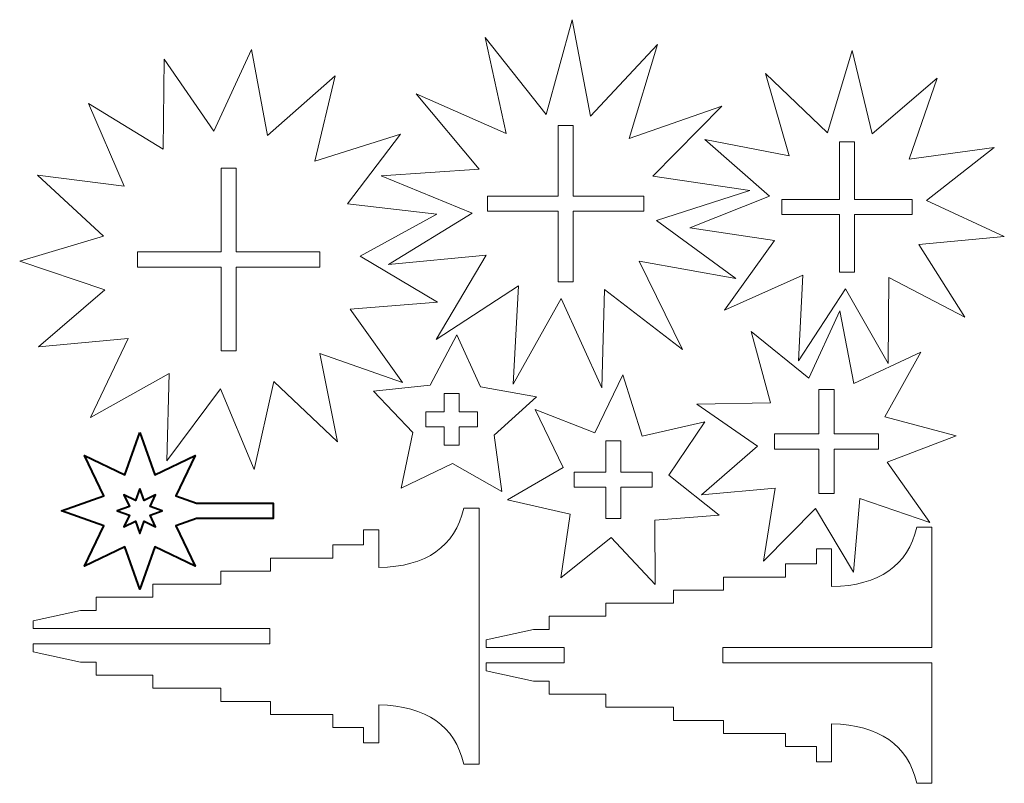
# Model space of a CAD drawing. Header units: inches. Extents: x -3.78 to 3.63, y -0.06 to 5.68.
import ezdxf

# ---------------------------------------------------------------- set-up
doc = ezdxf.new("R2010")
doc.units = ezdxf.units.IN
doc.header["$MEASUREMENT"] = 0
doc.layers.add('Layer 1', color=7, linetype='Continuous')

msp = doc.modelspace()

# ---------------------------------------------------------------- linework, layer by layer
at = {"layer": 'Layer 1', "lineweight": 9}
for points, knots in [([(0.3796, 5.6837), (0.3796, 5.6837), (0.1837, 4.9706), (0.1837, 4.9706), (0.1837, 4.9706), (0.1837, 4.9706), (-0.2765, 5.5496), (-0.2765, 5.5496), (-0.2765, 5.5496), (-0.2765, 5.5496), (-0.1186, 4.8271), (-0.1186, 4.8271), (-0.1186, 4.8271), (-0.1186, 4.8271), (-0.7951, 5.1259), (-0.7951, 5.1259), (-0.7951, 5.1259), (-0.7951, 5.1259), (-0.3195, 4.5595), (-0.3195, 4.5595), (-0.3195, 4.5595), (-0.3195, 4.5595), (-1.0574, 4.5097), (-1.0574, 4.5097), (-1.0574, 4.5097), (-1.0574, 4.5097), (-0.3731, 4.2292), (-0.3731, 4.2292), (-0.3731, 4.2292), (-0.3731, 4.2292), (-1.0033, 3.8423), (-1.0033, 3.8423), (-1.0033, 3.8423), (-1.0033, 3.8423), (-0.2671, 3.9119), (-0.2671, 3.9119), (-0.2671, 3.9119), (-0.2671, 3.9119), (-0.6453, 3.2764), (-0.6453, 3.2764), (-0.6453, 3.2764), (-0.6453, 3.2764), (-0.0257, 3.6802), (-0.0257, 3.6802), (-0.0257, 3.6802), (-0.0257, 3.6802), (-0.0652, 2.9417), (-0.0652, 2.9417), (-0.0652, 2.9417), (-0.0652, 2.9417), (0.2957, 3.5872), (0.2957, 3.5872), (0.2957, 3.5872), (0.2957, 3.5872), (0.6039, 2.9149), (0.6039, 2.9149), (0.6039, 2.9149), (0.6039, 2.9149), (0.6235, 3.6542), (0.6235, 3.6542), (0.6235, 3.6542), (0.6235, 3.6542), (1.2089, 3.2022), (1.2089, 3.2022), (1.2089, 3.2022), (1.2089, 3.2022), (0.8827, 3.8659), (0.8827, 3.8659), (0.8827, 3.8659), (0.8827, 3.8659), (1.611, 3.7376), (1.611, 3.7376), (1.611, 3.7376), (1.611, 3.7376), (1.0137, 4.1738), (1.0137, 4.1738), (1.0137, 4.1738), (1.0137, 4.1738), (1.7182, 4.3987), (1.7182, 4.3987), (1.7182, 4.3987), (1.7182, 4.3987), (0.9867, 4.5072), (0.9867, 4.5072), (0.9867, 4.5072), (0.9867, 4.5072), (1.506, 5.0338), (1.506, 5.0338), (1.506, 5.0338), (1.506, 5.0338), (0.8078, 4.79), (0.8078, 4.79), (0.8078, 4.79), (0.8078, 4.79), (1.0229, 5.4976), (1.0229, 5.4976), (1.0229, 5.4976), (1.0229, 5.4976), (0.518, 4.9572), (0.518, 4.9572), (0.518, 4.9572), (0.518, 4.9572), (0.3796, 5.6837), (0.3796, 5.6837)], [0, 0, 0, 0, 0.037037, 0.037037, 0.037037, 0.037037, 0.074074, 0.074074, 0.074074, 0.074074, 0.111111, 0.111111, 0.111111, 0.111111, 0.148148, 0.148148, 0.148148, 0.148148, 0.185185, 0.185185, 0.185185, 0.185185, 0.222222, 0.222222, 0.222222, 0.222222, 0.259259, 0.259259, 0.259259, 0.259259, 0.296296, 0.296296, 0.296296, 0.296296, 0.333333, 0.333333, 0.333333, 0.333333, 0.37037, 0.37037, 0.37037, 0.37037, 0.407407, 0.407407, 0.407407, 0.407407, 0.444444, 0.444444, 0.444444, 0.444444, 0.481481, 0.481481, 0.481481, 0.481481, 0.518519, 0.518519, 0.518519, 0.518519, 0.555556, 0.555556, 0.555556, 0.555556, 0.592593, 0.592593, 0.592593, 0.592593, 0.62963, 0.62963, 0.62963, 0.62963, 0.666667, 0.666667, 0.666667, 0.666667, 0.703704, 0.703704, 0.703704, 0.703704, 0.740741, 0.740741, 0.740741, 0.740741, 0.777778, 0.777778, 0.777778, 0.777778, 0.814815, 0.814815, 0.814815, 0.814815, 0.851852, 0.851852, 0.851852, 0.851852, 0.888889, 0.888889, 0.888889, 0.888889, 0.925926, 0.925926, 0.925926, 0.925926, 1, 1, 1, 1]), ([(-2.0357, 5.46), (-2.0357, 5.46), (-2.3184, 4.8443), (-2.3184, 4.8443), (-2.3184, 4.8443), (-2.3184, 4.8443), (-2.6924, 5.3864), (-2.6924, 5.3864), (-2.6924, 5.3864), (-2.6924, 5.3864), (-2.7002, 4.709), (-2.7002, 4.709), (-2.7002, 4.709), (-2.7002, 4.709), (-3.2623, 5.0521), (-3.2623, 5.0521), (-3.2623, 5.0521), (-3.2623, 5.0521), (-2.9939, 4.43), (-2.9939, 4.43), (-2.9939, 4.43), (-2.9939, 4.43), (-3.647, 4.5148), (-3.647, 4.5148), (-3.647, 4.5148), (-3.647, 4.5148), (-3.1488, 4.0557), (-3.1488, 4.0557), (-3.1488, 4.0557), (-3.1488, 4.0557), (-3.7799, 3.8676), (-3.7799, 3.8676), (-3.7799, 3.8676), (-3.7799, 3.8676), (-3.1381, 3.6508), (-3.1381, 3.6508), (-3.1381, 3.6508), (-3.1381, 3.6508), (-3.6381, 3.2222), (-3.6381, 3.2222), (-3.6381, 3.2222), (-3.6381, 3.2222), (-2.9636, 3.2852), (-2.9636, 3.2852), (-2.9636, 3.2852), (-2.9636, 3.2852), (-3.246, 2.6903), (-3.246, 2.6903), (-3.246, 2.6903), (-3.246, 2.6903), (-2.6554, 3.0223), (-2.6554, 3.0223), (-2.6554, 3.0223), (-2.6554, 3.0223), (-2.6715, 2.3639), (-2.6715, 2.3639), (-2.6715, 2.3639), (-2.6715, 2.3639), (-2.267, 2.9073), (-2.267, 2.9073), (-2.267, 2.9073), (-2.267, 2.9073), (-2.0139, 2.2993), (-2.0139, 2.2993), (-2.0139, 2.2993), (-2.0139, 2.2993), (-1.8654, 2.9603), (-1.8654, 2.9603), (-1.8654, 2.9603), (-1.8654, 2.9603), (-1.3869, 2.5079), (-1.3869, 2.5079), (-1.3869, 2.5079), (-1.3869, 2.5079), (-1.5201, 3.1721), (-1.5201, 3.1721), (-1.5201, 3.1721), (-1.5201, 3.1721), (-0.8989, 2.9534), (-0.8989, 2.9534), (-0.8989, 2.9534), (-0.8989, 2.9534), (-1.2907, 3.506), (-1.2907, 3.506), (-1.2907, 3.506), (-1.2907, 3.506), (-0.6343, 3.5589), (-0.6343, 3.5589), (-0.6343, 3.5589), (-0.6343, 3.5589), (-1.2171, 3.9044), (-1.2171, 3.9044), (-1.2171, 3.9044), (-1.2171, 3.9044), (-0.6388, 4.2196), (-0.6388, 4.2196), (-0.6388, 4.2196), (-0.6388, 4.2196), (-1.3118, 4.2982), (-1.3118, 4.2982), (-1.3118, 4.2982), (-1.3118, 4.2982), (-0.9118, 4.8214), (-0.9118, 4.8214), (-0.9118, 4.8214), (-0.9118, 4.8214), (-1.5585, 4.6195), (-1.5585, 4.6195), (-1.5585, 4.6195), (-1.5585, 4.6195), (-1.4059, 5.2602), (-1.4059, 5.2602), (-1.4059, 5.2602), (-1.4059, 5.2602), (-1.9145, 4.8127), (-1.9145, 4.8127), (-1.9145, 4.8127), (-1.9145, 4.8127), (-2.0357, 5.46), (-2.0357, 5.46)], [0, 0, 0, 0, 0.032258, 0.032258, 0.032258, 0.032258, 0.064516, 0.064516, 0.064516, 0.064516, 0.096774, 0.096774, 0.096774, 0.096774, 0.129032, 0.129032, 0.129032, 0.129032, 0.16129, 0.16129, 0.16129, 0.16129, 0.193548, 0.193548, 0.193548, 0.193548, 0.225806, 0.225806, 0.225806, 0.225806, 0.258065, 0.258065, 0.258065, 0.258065, 0.290323, 0.290323, 0.290323, 0.290323, 0.322581, 0.322581, 0.322581, 0.322581, 0.354839, 0.354839, 0.354839, 0.354839, 0.387097, 0.387097, 0.387097, 0.387097, 0.419355, 0.419355, 0.419355, 0.419355, 0.451613, 0.451613, 0.451613, 0.451613, 0.483871, 0.483871, 0.483871, 0.483871, 0.516129, 0.516129, 0.516129, 0.516129, 0.548387, 0.548387, 0.548387, 0.548387, 0.580645, 0.580645, 0.580645, 0.580645, 0.612903, 0.612903, 0.612903, 0.612903, 0.645161, 0.645161, 0.645161, 0.645161, 0.677419, 0.677419, 0.677419, 0.677419, 0.709677, 0.709677, 0.709677, 0.709677, 0.741935, 0.741935, 0.741935, 0.741935, 0.774194, 0.774194, 0.774194, 0.774194, 0.806452, 0.806452, 0.806452, 0.806452, 0.83871, 0.83871, 0.83871, 0.83871, 0.870968, 0.870968, 0.870968, 0.870968, 0.903226, 0.903226, 0.903226, 0.903226, 0.935484, 0.935484, 0.935484, 0.935484, 1, 1, 1, 1]), ([(2.4869, 5.4518), (2.4869, 5.4518), (2.301, 4.8337), (2.301, 4.8337), (2.301, 4.8337), (2.301, 4.8337), (1.8347, 5.28), (1.8347, 5.28), (1.8347, 5.28), (1.8347, 5.28), (2.0126, 4.6595), (2.0126, 4.6595), (2.0126, 4.6595), (2.0126, 4.6595), (1.379, 4.7828), (1.379, 4.7828), (1.379, 4.7828), (1.379, 4.7828), (1.8641, 4.357), (1.8641, 4.357), (1.8641, 4.357), (1.8641, 4.357), (1.2644, 4.1182), (1.2644, 4.1182), (1.2644, 4.1182), (1.2644, 4.1182), (1.9027, 4.0222), (1.9027, 4.0222), (1.9027, 4.0222), (1.9027, 4.0222), (1.5273, 3.4971), (1.5273, 3.4971), (1.5273, 3.4971), (1.5273, 3.4971), (2.1161, 3.7615), (2.1161, 3.7615), (2.1161, 3.7615), (2.1161, 3.7615), (2.0842, 3.1168), (2.0842, 3.1168), (2.0842, 3.1168), (2.0842, 3.1168), (2.4367, 3.6576), (2.4367, 3.6576), (2.4367, 3.6576), (2.4367, 3.6576), (2.7584, 3.0979), (2.7584, 3.0979), (2.7584, 3.0979), (2.7584, 3.0979), (2.7625, 3.7434), (2.7625, 3.7434), (2.7625, 3.7434), (2.7625, 3.7434), (3.3357, 3.4466), (3.3357, 3.4466), (3.3357, 3.4466), (3.3357, 3.4466), (2.9903, 3.9918), (2.9903, 3.9918), (2.9903, 3.9918), (2.9903, 3.9918), (3.6329, 4.052), (3.6329, 4.052), (3.6329, 4.052), (3.6329, 4.052), (3.0475, 4.3239), (3.0475, 4.3239), (3.0475, 4.3239), (3.0475, 4.3239), (3.5557, 4.7219), (3.5557, 4.7219), (3.5557, 4.7219), (3.5557, 4.7219), (2.9162, 4.6342), (2.9162, 4.6342), (2.9162, 4.6342), (2.9162, 4.6342), (3.1284, 5.2438), (3.1284, 5.2438), (3.1284, 5.2438), (3.1284, 5.2438), (2.6379, 4.8243), (2.6379, 4.8243), (2.6379, 4.8243), (2.6379, 4.8243), (2.4869, 5.4518), (2.4869, 5.4518)], [0, 0, 0, 0, 0.043478, 0.043478, 0.043478, 0.043478, 0.086957, 0.086957, 0.086957, 0.086957, 0.130435, 0.130435, 0.130435, 0.130435, 0.173913, 0.173913, 0.173913, 0.173913, 0.217391, 0.217391, 0.217391, 0.217391, 0.26087, 0.26087, 0.26087, 0.26087, 0.304348, 0.304348, 0.304348, 0.304348, 0.347826, 0.347826, 0.347826, 0.347826, 0.391304, 0.391304, 0.391304, 0.391304, 0.434783, 0.434783, 0.434783, 0.434783, 0.478261, 0.478261, 0.478261, 0.478261, 0.521739, 0.521739, 0.521739, 0.521739, 0.565217, 0.565217, 0.565217, 0.565217, 0.608696, 0.608696, 0.608696, 0.608696, 0.652174, 0.652174, 0.652174, 0.652174, 0.695652, 0.695652, 0.695652, 0.695652, 0.73913, 0.73913, 0.73913, 0.73913, 0.782609, 0.782609, 0.782609, 0.782609, 0.826087, 0.826087, 0.826087, 0.826087, 0.869565, 0.869565, 0.869565, 0.869565, 0.913043, 0.913043, 0.913043, 0.913043, 1, 1, 1, 1]), ([(0.2733, 4.8879), (0.2733, 4.8879), (0.3875, 4.8879), (0.3875, 4.8879), (0.3875, 4.8879), (0.3875, 4.8879), (0.3875, 4.3564), (0.3875, 4.3564), (0.3875, 4.3564), (0.3875, 4.3564), (0.919, 4.3564), (0.919, 4.3564), (0.919, 4.3564), (0.919, 4.3564), (0.919, 4.2422), (0.919, 4.2422), (0.919, 4.2422), (0.919, 4.2422), (0.3875, 4.2422), (0.3875, 4.2422), (0.3875, 4.2422), (0.3875, 4.2422), (0.3875, 3.7107), (0.3875, 3.7107), (0.3875, 3.7107), (0.3875, 3.7107), (0.2733, 3.7107), (0.2733, 3.7107), (0.2733, 3.7107), (0.2733, 3.7107), (0.2733, 4.2422), (0.2733, 4.2422), (0.2733, 4.2422), (0.2733, 4.2422), (-0.2581, 4.2422), (-0.2581, 4.2422), (-0.2581, 4.2422), (-0.2581, 4.2422), (-0.2581, 4.3564), (-0.2581, 4.3564), (-0.2581, 4.3564), (-0.2581, 4.3564), (0.2733, 4.3564), (0.2733, 4.3564), (0.2733, 4.3564), (0.2733, 4.3564), (0.2733, 4.8879), (0.2733, 4.8879)], [0, 0, 0, 0, 0.076923, 0.076923, 0.076923, 0.076923, 0.153846, 0.153846, 0.153846, 0.153846, 0.230769, 0.230769, 0.230769, 0.230769, 0.307692, 0.307692, 0.307692, 0.307692, 0.384615, 0.384615, 0.384615, 0.384615, 0.461538, 0.461538, 0.461538, 0.461538, 0.538462, 0.538462, 0.538462, 0.538462, 0.615385, 0.615385, 0.615385, 0.615385, 0.692308, 0.692308, 0.692308, 0.692308, 0.769231, 0.769231, 0.769231, 0.769231, 0.846154, 0.846154, 0.846154, 0.846154, 1, 1, 1, 1]), ([(2.3916, 4.7651), (2.3916, 4.7651), (2.5057, 4.7651), (2.5057, 4.7651), (2.5057, 4.7651), (2.5057, 4.7651), (2.5057, 4.332), (2.5057, 4.332), (2.5057, 4.332), (2.5057, 4.332), (2.9388, 4.332), (2.9388, 4.332), (2.9388, 4.332), (2.9388, 4.332), (2.9388, 4.2178), (2.9388, 4.2178), (2.9388, 4.2178), (2.9388, 4.2178), (2.5057, 4.2178), (2.5057, 4.2178), (2.5057, 4.2178), (2.5057, 4.2178), (2.5057, 3.7847), (2.5057, 3.7847), (2.5057, 3.7847), (2.5057, 3.7847), (2.3916, 3.7847), (2.3916, 3.7847), (2.3916, 3.7847), (2.3916, 3.7847), (2.3916, 4.2178), (2.3916, 4.2178), (2.3916, 4.2178), (2.3916, 4.2178), (1.9585, 4.2178), (1.9585, 4.2178), (1.9585, 4.2178), (1.9585, 4.2178), (1.9585, 4.332), (1.9585, 4.332), (1.9585, 4.332), (1.9585, 4.332), (2.3916, 4.332), (2.3916, 4.332), (2.3916, 4.332), (2.3916, 4.332), (2.3916, 4.7651), (2.3916, 4.7651)], [0, 0, 0, 0, 0.076923, 0.076923, 0.076923, 0.076923, 0.153846, 0.153846, 0.153846, 0.153846, 0.230769, 0.230769, 0.230769, 0.230769, 0.307692, 0.307692, 0.307692, 0.307692, 0.384615, 0.384615, 0.384615, 0.384615, 0.461538, 0.461538, 0.461538, 0.461538, 0.538462, 0.538462, 0.538462, 0.538462, 0.615385, 0.615385, 0.615385, 0.615385, 0.692308, 0.692308, 0.692308, 0.692308, 0.769231, 0.769231, 0.769231, 0.769231, 0.846154, 0.846154, 0.846154, 0.846154, 1, 1, 1, 1]), ([(-2.2642, 4.5667), (-2.2642, 4.5667), (-2.15, 4.5667), (-2.15, 4.5667), (-2.15, 4.5667), (-2.15, 4.5667), (-2.15, 3.9368), (-2.15, 3.9368), (-2.15, 3.9368), (-2.15, 3.9368), (-1.5201, 3.9368), (-1.5201, 3.9368), (-1.5201, 3.9368), (-1.5201, 3.9368), (-1.5201, 3.8226), (-1.5201, 3.8226), (-1.5201, 3.8226), (-1.5201, 3.8226), (-2.15, 3.8226), (-2.15, 3.8226), (-2.15, 3.8226), (-2.15, 3.8226), (-2.15, 3.1927), (-2.15, 3.1927), (-2.15, 3.1927), (-2.15, 3.1927), (-2.2642, 3.1927), (-2.2642, 3.1927), (-2.2642, 3.1927), (-2.2642, 3.1927), (-2.2642, 3.8226), (-2.2642, 3.8226), (-2.2642, 3.8226), (-2.2642, 3.8226), (-2.8941, 3.8226), (-2.8941, 3.8226), (-2.8941, 3.8226), (-2.8941, 3.8226), (-2.8941, 3.9368), (-2.8941, 3.9368), (-2.8941, 3.9368), (-2.8941, 3.9368), (-2.2642, 3.9368), (-2.2642, 3.9368), (-2.2642, 3.9368), (-2.2642, 3.9368), (-2.2642, 4.5667), (-2.2642, 4.5667)], [0, 0, 0, 0, 0.076923, 0.076923, 0.076923, 0.076923, 0.153846, 0.153846, 0.153846, 0.153846, 0.230769, 0.230769, 0.230769, 0.230769, 0.307692, 0.307692, 0.307692, 0.307692, 0.384615, 0.384615, 0.384615, 0.384615, 0.461538, 0.461538, 0.461538, 0.461538, 0.538462, 0.538462, 0.538462, 0.538462, 0.615385, 0.615385, 0.615385, 0.615385, 0.692308, 0.692308, 0.692308, 0.692308, 0.769231, 0.769231, 0.769231, 0.769231, 0.846154, 0.846154, 0.846154, 0.846154, 1, 1, 1, 1]), ([(2.3942, 3.4927), (2.3942, 3.4927), (2.1603, 2.987), (2.1603, 2.987), (2.1603, 2.987), (2.1603, 2.987), (1.728, 3.3385), (1.728, 3.3385), (1.728, 3.3385), (1.728, 3.3385), (1.8739, 2.8008), (1.8739, 2.8008), (1.8739, 2.8008), (1.8739, 2.8008), (1.3169, 2.7921), (1.3169, 2.7921), (1.3169, 2.7921), (1.3169, 2.7921), (1.7742, 2.474), (1.7742, 2.474), (1.7742, 2.474), (1.7742, 2.474), (1.3531, 2.1093), (1.3531, 2.1093), (1.3531, 2.1093), (1.3531, 2.1093), (1.9079, 2.1596), (1.9079, 2.1596), (1.9079, 2.1596), (1.9079, 2.1596), (1.8197, 1.6096), (1.8197, 1.6096), (1.8197, 1.6096), (1.8197, 1.6096), (2.2124, 2.0047), (2.2124, 2.0047), (2.2124, 2.0047), (2.2124, 2.0047), (2.4984, 1.5266), (2.4984, 1.5266), (2.4984, 1.5266), (2.4984, 1.5266), (2.5453, 2.0818), (2.5453, 2.0818), (2.5453, 2.0818), (2.5453, 2.0818), (3.0717, 1.8994), (3.0717, 1.8994), (3.0717, 1.8994), (3.0717, 1.8994), (2.7507, 2.3547), (2.7507, 2.3547), (2.7507, 2.3547), (2.7507, 2.3547), (3.2712, 2.5534), (3.2712, 2.5534), (3.2712, 2.5534), (3.2712, 2.5534), (2.7326, 2.6959), (2.7326, 2.6959), (2.7326, 2.6959), (2.7326, 2.6959), (3.0036, 3.1826), (3.0036, 3.1826), (3.0036, 3.1826), (3.0036, 3.1826), (2.4994, 2.9456), (2.4994, 2.9456), (2.4994, 2.9456), (2.4994, 2.9456), (2.3942, 3.4927), (2.3942, 3.4927)], [0, 0, 0, 0, 0.052632, 0.052632, 0.052632, 0.052632, 0.105263, 0.105263, 0.105263, 0.105263, 0.157895, 0.157895, 0.157895, 0.157895, 0.210526, 0.210526, 0.210526, 0.210526, 0.263158, 0.263158, 0.263158, 0.263158, 0.315789, 0.315789, 0.315789, 0.315789, 0.368421, 0.368421, 0.368421, 0.368421, 0.421053, 0.421053, 0.421053, 0.421053, 0.473684, 0.473684, 0.473684, 0.473684, 0.526316, 0.526316, 0.526316, 0.526316, 0.578947, 0.578947, 0.578947, 0.578947, 0.631579, 0.631579, 0.631579, 0.631579, 0.684211, 0.684211, 0.684211, 0.684211, 0.736842, 0.736842, 0.736842, 0.736842, 0.789474, 0.789474, 0.789474, 0.789474, 0.842105, 0.842105, 0.842105, 0.842105, 0.894737, 0.894737, 0.894737, 0.894737, 1, 1, 1, 1]), ([(-0.488, 3.3121), (-0.488, 3.3121), (-0.6905, 2.9346), (-0.6905, 2.9346), (-0.6905, 2.9346), (-0.6905, 2.9346), (-1.1163, 2.8878), (-1.1163, 2.8878), (-1.1163, 2.8878), (-1.1163, 2.8878), (-0.8199, 2.5785), (-0.8199, 2.5785), (-0.8199, 2.5785), (-0.8199, 2.5785), (-0.907, 2.1591), (-0.907, 2.1591), (-0.907, 2.1591), (-0.907, 2.1591), (-0.5213, 2.3454), (-0.5213, 2.3454), (-0.5213, 2.3454), (-0.5213, 2.3454), (-0.1493, 2.133), (-0.1493, 2.133), (-0.1493, 2.133), (-0.1493, 2.133), (-0.2073, 2.5574), (-0.2073, 2.5574), (-0.2073, 2.5574), (-0.2073, 2.5574), (0.1097, 2.8456), (0.1097, 2.8456), (0.1097, 2.8456), (0.1097, 2.8456), (-0.3119, 2.9215), (-0.3119, 2.9215), (-0.3119, 2.9215), (-0.3119, 2.9215), (-0.488, 3.3121), (-0.488, 3.3121)], [0, 0, 0, 0, 0.090909, 0.090909, 0.090909, 0.090909, 0.181818, 0.181818, 0.181818, 0.181818, 0.272727, 0.272727, 0.272727, 0.272727, 0.363636, 0.363636, 0.363636, 0.363636, 0.454545, 0.454545, 0.454545, 0.454545, 0.545455, 0.545455, 0.545455, 0.545455, 0.636364, 0.636364, 0.636364, 0.636364, 0.727273, 0.727273, 0.727273, 0.727273, 0.818182, 0.818182, 0.818182, 0.818182, 1, 1, 1, 1]), ([(-0.1076, 2.0705), (-0.1076, 2.0705), (0.3645, 1.9635), (0.3645, 1.9635), (0.3645, 1.9635), (0.3645, 1.9635), (0.2946, 1.4845), (0.2946, 1.4845), (0.2946, 1.4845), (0.2946, 1.4845), (0.6726, 1.7868), (0.6726, 1.7868), (0.6726, 1.7868), (0.6726, 1.7868), (1.0035, 1.4335), (1.0035, 1.4335), (1.0035, 1.4335), (1.0035, 1.4335), (1.0028, 1.9176), (1.0028, 1.9176), (1.0028, 1.9176), (1.0028, 1.9176), (1.4853, 1.956), (1.4853, 1.956), (1.4853, 1.956), (1.4853, 1.956), (1.1064, 2.2573), (1.1064, 2.2573), (1.1064, 2.2573), (1.1064, 2.2573), (1.3773, 2.6585), (1.3773, 2.6585), (1.3773, 2.6585), (1.3773, 2.6585), (0.9055, 2.5501), (0.9055, 2.5501), (0.9055, 2.5501), (0.9055, 2.5501), (0.7606, 3.012), (0.7606, 3.012), (0.7606, 3.012), (0.7606, 3.012), (0.5512, 2.5755), (0.5512, 2.5755), (0.5512, 2.5755), (0.5512, 2.5755), (0.0998, 2.7503), (0.0998, 2.7503), (0.0998, 2.7503), (0.0998, 2.7503), (0.3105, 2.3145), (0.3105, 2.3145), (0.3105, 2.3145), (0.3105, 2.3145), (-0.1076, 2.0705), (-0.1076, 2.0705)], [0, 0, 0, 0, 0.066667, 0.066667, 0.066667, 0.066667, 0.133333, 0.133333, 0.133333, 0.133333, 0.2, 0.2, 0.2, 0.2, 0.266667, 0.266667, 0.266667, 0.266667, 0.333333, 0.333333, 0.333333, 0.333333, 0.4, 0.4, 0.4, 0.4, 0.466667, 0.466667, 0.466667, 0.466667, 0.533333, 0.533333, 0.533333, 0.533333, 0.6, 0.6, 0.6, 0.6, 0.666667, 0.666667, 0.666667, 0.666667, 0.733333, 0.733333, 0.733333, 0.733333, 0.8, 0.8, 0.8, 0.8, 0.866667, 0.866667, 0.866667, 0.866667, 1, 1, 1, 1]), ([(2.2369, 2.9014), (2.2369, 2.9014), (2.3511, 2.9014), (2.3511, 2.9014), (2.3511, 2.9014), (2.3511, 2.9014), (2.3511, 2.5667), (2.3511, 2.5667), (2.3511, 2.5667), (2.3511, 2.5667), (2.6858, 2.5667), (2.6858, 2.5667), (2.6858, 2.5667), (2.6858, 2.5667), (2.6858, 2.4526), (2.6858, 2.4526), (2.6858, 2.4526), (2.6858, 2.4526), (2.3511, 2.4526), (2.3511, 2.4526), (2.3511, 2.4526), (2.3511, 2.4526), (2.3511, 2.1179), (2.3511, 2.1179), (2.3511, 2.1179), (2.3511, 2.1179), (2.2369, 2.1179), (2.2369, 2.1179), (2.2369, 2.1179), (2.2369, 2.1179), (2.2369, 2.4526), (2.2369, 2.4526), (2.2369, 2.4526), (2.2369, 2.4526), (1.9023, 2.4526), (1.9023, 2.4526), (1.9023, 2.4526), (1.9023, 2.4526), (1.9023, 2.5667), (1.9023, 2.5667), (1.9023, 2.5667), (1.9023, 2.5667), (2.2369, 2.5667), (2.2369, 2.5667), (2.2369, 2.5667), (2.2369, 2.5667), (2.2369, 2.9014), (2.2369, 2.9014)], [0, 0, 0, 0, 0.076923, 0.076923, 0.076923, 0.076923, 0.153846, 0.153846, 0.153846, 0.153846, 0.230769, 0.230769, 0.230769, 0.230769, 0.307692, 0.307692, 0.307692, 0.307692, 0.384615, 0.384615, 0.384615, 0.384615, 0.461538, 0.461538, 0.461538, 0.461538, 0.538462, 0.538462, 0.538462, 0.538462, 0.615385, 0.615385, 0.615385, 0.615385, 0.692308, 0.692308, 0.692308, 0.692308, 0.769231, 0.769231, 0.769231, 0.769231, 0.846154, 0.846154, 0.846154, 0.846154, 1, 1, 1, 1]), ([(-0.5843, 2.8719), (-0.5843, 2.8719), (-0.4701, 2.8719), (-0.4701, 2.8719), (-0.4701, 2.8719), (-0.4701, 2.8719), (-0.4701, 2.7341), (-0.4701, 2.7341), (-0.4701, 2.7341), (-0.4701, 2.7341), (-0.3323, 2.7341), (-0.3323, 2.7341), (-0.3323, 2.7341), (-0.3323, 2.7341), (-0.3323, 2.6199), (-0.3323, 2.6199), (-0.3323, 2.6199), (-0.3323, 2.6199), (-0.4701, 2.6199), (-0.4701, 2.6199), (-0.4701, 2.6199), (-0.4701, 2.6199), (-0.4701, 2.4821), (-0.4701, 2.4821), (-0.4701, 2.4821), (-0.4701, 2.4821), (-0.5843, 2.4821), (-0.5843, 2.4821), (-0.5843, 2.4821), (-0.5843, 2.4821), (-0.5843, 2.6199), (-0.5843, 2.6199), (-0.5843, 2.6199), (-0.5843, 2.6199), (-0.7221, 2.6199), (-0.7221, 2.6199), (-0.7221, 2.6199), (-0.7221, 2.6199), (-0.7221, 2.7341), (-0.7221, 2.7341), (-0.7221, 2.7341), (-0.7221, 2.7341), (-0.5843, 2.7341), (-0.5843, 2.7341), (-0.5843, 2.7341), (-0.5843, 2.7341), (-0.5843, 2.8719), (-0.5843, 2.8719)], [0, 0, 0, 0, 0.076923, 0.076923, 0.076923, 0.076923, 0.153846, 0.153846, 0.153846, 0.153846, 0.230769, 0.230769, 0.230769, 0.230769, 0.307692, 0.307692, 0.307692, 0.307692, 0.384615, 0.384615, 0.384615, 0.384615, 0.461538, 0.461538, 0.461538, 0.461538, 0.538462, 0.538462, 0.538462, 0.538462, 0.615385, 0.615385, 0.615385, 0.615385, 0.692308, 0.692308, 0.692308, 0.692308, 0.769231, 0.769231, 0.769231, 0.769231, 0.846154, 0.846154, 0.846154, 0.846154, 1, 1, 1, 1]), ([(0.3955, 2.1656), (0.3955, 2.1656), (0.3955, 2.2798), (0.3955, 2.2798), (0.3955, 2.2798), (0.3955, 2.2798), (0.6318, 2.2798), (0.6318, 2.2798), (0.6318, 2.2798), (0.6318, 2.2798), (0.6318, 2.5161), (0.6318, 2.5161), (0.6318, 2.5161), (0.6318, 2.5161), (0.746, 2.516), (0.746, 2.516), (0.746, 2.516), (0.746, 2.516), (0.746, 2.2798), (0.746, 2.2798), (0.746, 2.2798), (0.746, 2.2798), (0.9822, 2.2798), (0.9822, 2.2798), (0.9822, 2.2798), (0.9822, 2.2798), (0.9822, 2.1656), (0.9822, 2.1656), (0.9822, 2.1656), (0.9822, 2.1656), (0.746, 2.1656), (0.746, 2.1656), (0.746, 2.1656), (0.746, 2.1656), (0.746, 1.9294), (0.746, 1.9294), (0.746, 1.9294), (0.746, 1.9294), (0.6318, 1.9294), (0.6318, 1.9294), (0.6318, 1.9294), (0.6318, 1.9294), (0.6318, 2.1656), (0.6318, 2.1656), (0.6318, 2.1656), (0.6318, 2.1656), (0.3955, 2.1656), (0.3955, 2.1656)], [0, 0, 0, 0, 0.076923, 0.076923, 0.076923, 0.076923, 0.153846, 0.153846, 0.153846, 0.153846, 0.230769, 0.230769, 0.230769, 0.230769, 0.307692, 0.307692, 0.307692, 0.307692, 0.384615, 0.384615, 0.384615, 0.384615, 0.461538, 0.461538, 0.461538, 0.461538, 0.538462, 0.538462, 0.538462, 0.538462, 0.615385, 0.615385, 0.615385, 0.615385, 0.692308, 0.692308, 0.692308, 0.692308, 0.769231, 0.769231, 0.769231, 0.769231, 0.846154, 0.846154, 0.846154, 0.846154, 1, 1, 1, 1]), ([(-3.678, 0.9286), (-3.678, 0.9286), (-3.3223, 0.8499), (-3.3223, 0.8499), (-3.3223, 0.8499), (-3.3223, 0.8499), (-3.2042, 0.8499), (-3.2042, 0.8499), (-3.2042, 0.8499), (-3.2042, 0.8499), (-3.2042, 0.7514), (-3.2042, 0.7514), (-3.2042, 0.7514), (-3.2042, 0.7514), (-2.7771, 0.7514), (-2.7771, 0.7514), (-2.7771, 0.7514), (-2.7771, 0.7514), (-2.7771, 0.653), (-2.7771, 0.653), (-2.7771, 0.653), (-2.7771, 0.653), (-2.2667, 0.653), (-2.2667, 0.653), (-2.2667, 0.653), (-2.2667, 0.653), (-2.2667, 0.5546), (-2.2667, 0.5546), (-2.2667, 0.5546), (-2.2667, 0.5546), (-1.8917, 0.5546), (-1.8917, 0.5546), (-1.8917, 0.5546), (-1.8917, 0.5546), (-1.8917, 0.4562), (-1.8917, 0.4562), (-1.8917, 0.4562), (-1.8917, 0.4562), (-1.4235, 0.4562), (-1.4235, 0.4562), (-1.4235, 0.4562), (-1.4235, 0.4562), (-1.4235, 0.3577), (-1.4235, 0.3577), (-1.4235, 0.3577), (-1.4235, 0.3577), (-1.1912, 0.3577), (-1.1912, 0.3577), (-1.1912, 0.3577), (-1.1912, 0.3577), (-1.1912, 0.2436), (-1.1912, 0.2436), (-1.1912, 0.2436), (-1.1912, 0.2436), (-1.077, 0.2436), (-1.077, 0.2436), (-1.077, 0.2436), (-1.077, 0.2436), (-1.077, 0.3577), (-1.077, 0.3577), (-1.077, 0.3577), (-1.077, 0.3577), (-1.077, 0.5287), (-1.077, 0.5287), (-1.077, 0.5287), (-0.7167, 0.5197), (-0.5026, 0.3711), (-0.4364, 0.0813), (-0.4364, 0.0813), (-0.4364, 0.0813), (-0.3218, 0.0813), (-0.3218, 0.0813), (-0.3218, 0.0813), (-0.3218, 0.0813), (-0.3218, 0.951), (-0.3218, 0.951), (-0.3218, 0.951), (-0.3218, 0.951), (-0.3218, 1.1385), (-0.3218, 1.1385), (-0.3218, 1.1385), (-0.3218, 1.1385), (-0.3218, 2.0083), (-0.3218, 2.0083), (-0.3218, 2.0083), (-0.3218, 2.0083), (-0.4364, 2.0083), (-0.4364, 2.0083), (-0.4364, 2.0083), (-0.5026, 1.7184), (-0.7167, 1.5698), (-1.077, 1.5608), (-1.077, 1.5608), (-1.077, 1.5608), (-1.077, 1.8459), (-1.077, 1.8459), (-1.077, 1.8459), (-1.077, 1.8459), (-1.1912, 1.8459), (-1.1912, 1.8459), (-1.1912, 1.8459), (-1.1912, 1.8459), (-1.1912, 1.7318), (-1.1912, 1.7318), (-1.1912, 1.7318), (-1.1912, 1.7318), (-1.4235, 1.7318), (-1.4235, 1.7318), (-1.4235, 1.7318), (-1.4235, 1.7318), (-1.4235, 1.6333), (-1.4235, 1.6333), (-1.4235, 1.6333), (-1.4235, 1.6333), (-1.8917, 1.6333), (-1.8917, 1.6333), (-1.8917, 1.6333), (-1.8917, 1.6333), (-1.8917, 1.5349), (-1.8917, 1.5349), (-1.8917, 1.5349), (-1.8917, 1.5349), (-2.2667, 1.5349), (-2.2667, 1.5349), (-2.2667, 1.5349), (-2.2667, 1.5349), (-2.2667, 1.4365), (-2.2667, 1.4365), (-2.2667, 1.4365), (-2.2667, 1.4365), (-2.7771, 1.4365), (-2.7771, 1.4365), (-2.7771, 1.4365), (-2.7771, 1.4365), (-2.7771, 1.3381), (-2.7771, 1.3381), (-2.7771, 1.3381), (-2.7771, 1.3381), (-3.2042, 1.3381), (-3.2042, 1.3381), (-3.2042, 1.3381), (-3.2042, 1.3381), (-3.2042, 1.2396), (-3.2042, 1.2396), (-3.2042, 1.2396), (-3.2042, 1.2396), (-3.3223, 1.2396), (-3.3223, 1.2396), (-3.3223, 1.2396), (-3.3223, 1.2396), (-3.678, 1.1609), (-3.678, 1.1609), (-3.678, 1.1609), (-3.678, 1.1609), (-3.678, 1.1018), (-3.678, 1.1018), (-3.678, 1.1018), (-3.678, 1.1018), (-1.897, 1.1018), (-1.897, 1.1018), (-1.897, 1.1018), (-1.897, 1.1018), (-1.897, 0.9877), (-1.897, 0.9877), (-1.897, 0.9877), (-1.897, 0.9877), (-3.678, 0.9877), (-3.678, 0.9877), (-3.678, 0.9877), (-3.678, 0.9877), (-3.678, 0.9286), (-3.678, 0.9286)], [0, 0, 0, 0, 0.022727, 0.022727, 0.022727, 0.022727, 0.045455, 0.045455, 0.045455, 0.045455, 0.068182, 0.068182, 0.068182, 0.068182, 0.090909, 0.090909, 0.090909, 0.090909, 0.113636, 0.113636, 0.113636, 0.113636, 0.136364, 0.136364, 0.136364, 0.136364, 0.159091, 0.159091, 0.159091, 0.159091, 0.181818, 0.181818, 0.181818, 0.181818, 0.204545, 0.204545, 0.204545, 0.204545, 0.227273, 0.227273, 0.227273, 0.227273, 0.25, 0.25, 0.25, 0.25, 0.272727, 0.272727, 0.272727, 0.272727, 0.295455, 0.295455, 0.295455, 0.295455, 0.318182, 0.318182, 0.318182, 0.318182, 0.340909, 0.340909, 0.340909, 0.340909, 0.363636, 0.363636, 0.363636, 0.363636, 0.386364, 0.386364, 0.386364, 0.386364, 0.409091, 0.409091, 0.409091, 0.409091, 0.431818, 0.431818, 0.431818, 0.431818, 0.454545, 0.454545, 0.454545, 0.454545, 0.477273, 0.477273, 0.477273, 0.477273, 0.5, 0.5, 0.5, 0.5, 0.522727, 0.522727, 0.522727, 0.522727, 0.545455, 0.545455, 0.545455, 0.545455, 0.568182, 0.568182, 0.568182, 0.568182, 0.590909, 0.590909, 0.590909, 0.590909, 0.613636, 0.613636, 0.613636, 0.613636, 0.636364, 0.636364, 0.636364, 0.636364, 0.659091, 0.659091, 0.659091, 0.659091, 0.681818, 0.681818, 0.681818, 0.681818, 0.704545, 0.704545, 0.704545, 0.704545, 0.727273, 0.727273, 0.727273, 0.727273, 0.75, 0.75, 0.75, 0.75, 0.772727, 0.772727, 0.772727, 0.772727, 0.795455, 0.795455, 0.795455, 0.795455, 0.818182, 0.818182, 0.818182, 0.818182, 0.840909, 0.840909, 0.840909, 0.840909, 0.863636, 0.863636, 0.863636, 0.863636, 0.886364, 0.886364, 0.886364, 0.886364, 0.909091, 0.909091, 0.909091, 0.909091, 0.931818, 0.931818, 0.931818, 0.931818, 0.954545, 0.954545, 0.954545, 0.954545, 1, 1, 1, 1]), ([(-0.2681, 0.7856), (-0.2681, 0.7856), (0.0876, 0.7068), (0.0876, 0.7068), (0.0876, 0.7068), (0.0876, 0.7068), (0.2057, 0.7068), (0.2057, 0.7068), (0.2057, 0.7068), (0.2057, 0.7068), (0.2057, 0.6084), (0.2057, 0.6084), (0.2057, 0.6084), (0.2057, 0.6084), (0.6328, 0.6084), (0.6328, 0.6084), (0.6328, 0.6084), (0.6328, 0.6084), (0.6328, 0.51), (0.6328, 0.51), (0.6328, 0.51), (0.6328, 0.51), (1.1432, 0.51), (1.1432, 0.51), (1.1432, 0.51), (1.1432, 0.51), (1.1432, 0.4115), (1.1432, 0.4115), (1.1432, 0.4115), (1.1432, 0.4115), (1.5182, 0.4115), (1.5182, 0.4115), (1.5182, 0.4115), (1.5182, 0.4115), (1.5182, 0.3131), (1.5182, 0.3131), (1.5182, 0.3131), (1.5182, 0.3131), (1.9864, 0.3131), (1.9864, 0.3131), (1.9864, 0.3131), (1.9864, 0.3131), (1.9864, 0.2147), (1.9864, 0.2147), (1.9864, 0.2147), (1.9864, 0.2147), (2.2187, 0.2147), (2.2187, 0.2147), (2.2187, 0.2147), (2.2187, 0.2147), (2.2187, 0.1005), (2.2187, 0.1005), (2.2187, 0.1005), (2.2187, 0.1005), (2.3329, 0.1005), (2.3329, 0.1005), (2.3329, 0.1005), (2.3329, 0.1005), (2.3329, 0.2147), (2.3329, 0.2147), (2.3329, 0.2147), (2.3329, 0.2147), (2.3329, 0.3856), (2.3329, 0.3856), (2.3329, 0.3856), (2.6932, 0.3766), (2.9073, 0.228), (2.9735, -0.0618), (2.9735, -0.0618), (2.9735, -0.0618), (3.0881, -0.0618), (3.0881, -0.0618), (3.0881, -0.0618), (3.0881, -0.0618), (3.0881, 0.8079), (3.0881, 0.8079), (3.0881, 0.8079), (3.0881, 0.8079), (3.0881, 0.8446), (3.0881, 0.8446), (3.0881, 0.8446), (3.0881, 0.8446), (1.5129, 0.8446), (1.5129, 0.8446), (1.5129, 0.8446), (1.5129, 0.8446), (1.5129, 0.9588), (1.5129, 0.9588), (1.5129, 0.9588), (1.5129, 0.9588), (3.0881, 0.9588), (3.0881, 0.9588), (3.0881, 0.9588), (3.0881, 0.9588), (3.0881, 0.9954), (3.0881, 0.9954), (3.0881, 0.9954), (3.0881, 0.9954), (3.0881, 1.8652), (3.0881, 1.8652), (3.0881, 1.8652), (3.0881, 1.8652), (2.9735, 1.8652), (2.9735, 1.8652), (2.9735, 1.8652), (2.9073, 1.5754), (2.6932, 1.4268), (2.3329, 1.4178), (2.3329, 1.4178), (2.3329, 1.4178), (2.3329, 1.7029), (2.3329, 1.7029), (2.3329, 1.7029), (2.3329, 1.7029), (2.2187, 1.7029), (2.2187, 1.7029), (2.2187, 1.7029), (2.2187, 1.7029), (2.2187, 1.5887), (2.2187, 1.5887), (2.2187, 1.5887), (2.2187, 1.5887), (1.9864, 1.5887), (1.9864, 1.5887), (1.9864, 1.5887), (1.9864, 1.5887), (1.9864, 1.4903), (1.9864, 1.4903), (1.9864, 1.4903), (1.9864, 1.4903), (1.5182, 1.4903), (1.5182, 1.4903), (1.5182, 1.4903), (1.5182, 1.4903), (1.5182, 1.3919), (1.5182, 1.3919), (1.5182, 1.3919), (1.5182, 1.3919), (1.1432, 1.3919), (1.1432, 1.3919), (1.1432, 1.3919), (1.1432, 1.3919), (1.1432, 1.2934), (1.1432, 1.2934), (1.1432, 1.2934), (1.1432, 1.2934), (0.6328, 1.2934), (0.6328, 1.2934), (0.6328, 1.2934), (0.6328, 1.2934), (0.6328, 1.195), (0.6328, 1.195), (0.6328, 1.195), (0.6328, 1.195), (0.2057, 1.195), (0.2057, 1.195), (0.2057, 1.195), (0.2057, 1.195), (0.2057, 1.0966), (0.2057, 1.0966), (0.2057, 1.0966), (0.2057, 1.0966), (0.0876, 1.0966), (0.0876, 1.0966), (0.0876, 1.0966), (0.0876, 1.0966), (-0.2681, 1.0178), (-0.2681, 1.0178), (-0.2681, 1.0178), (-0.2681, 1.0178), (-0.2681, 0.9588), (-0.2681, 0.9588), (-0.2681, 0.9588), (-0.2681, 0.9588), (0.3185, 0.9588), (0.3185, 0.9588), (0.3185, 0.9588), (0.3185, 0.9588), (0.3185, 0.8446), (0.3185, 0.8446), (0.3185, 0.8446), (0.3185, 0.8446), (-0.2681, 0.8446), (-0.2681, 0.8446), (-0.2681, 0.8446), (-0.2681, 0.8446), (-0.2681, 0.7856), (-0.2681, 0.7856)], [0, 0, 0, 0, 0.020833, 0.020833, 0.020833, 0.020833, 0.041667, 0.041667, 0.041667, 0.041667, 0.0625, 0.0625, 0.0625, 0.0625, 0.083333, 0.083333, 0.083333, 0.083333, 0.104167, 0.104167, 0.104167, 0.104167, 0.125, 0.125, 0.125, 0.125, 0.145833, 0.145833, 0.145833, 0.145833, 0.166667, 0.166667, 0.166667, 0.166667, 0.1875, 0.1875, 0.1875, 0.1875, 0.208333, 0.208333, 0.208333, 0.208333, 0.229167, 0.229167, 0.229167, 0.229167, 0.25, 0.25, 0.25, 0.25, 0.270833, 0.270833, 0.270833, 0.270833, 0.291667, 0.291667, 0.291667, 0.291667, 0.3125, 0.3125, 0.3125, 0.3125, 0.333333, 0.333333, 0.333333, 0.333333, 0.354167, 0.354167, 0.354167, 0.354167, 0.375, 0.375, 0.375, 0.375, 0.395833, 0.395833, 0.395833, 0.395833, 0.416667, 0.416667, 0.416667, 0.416667, 0.4375, 0.4375, 0.4375, 0.4375, 0.458333, 0.458333, 0.458333, 0.458333, 0.479167, 0.479167, 0.479167, 0.479167, 0.5, 0.5, 0.5, 0.5, 0.520833, 0.520833, 0.520833, 0.520833, 0.541667, 0.541667, 0.541667, 0.541667, 0.5625, 0.5625, 0.5625, 0.5625, 0.583333, 0.583333, 0.583333, 0.583333, 0.604167, 0.604167, 0.604167, 0.604167, 0.625, 0.625, 0.625, 0.625, 0.645833, 0.645833, 0.645833, 0.645833, 0.666667, 0.666667, 0.666667, 0.666667, 0.6875, 0.6875, 0.6875, 0.6875, 0.708333, 0.708333, 0.708333, 0.708333, 0.729167, 0.729167, 0.729167, 0.729167, 0.75, 0.75, 0.75, 0.75, 0.770833, 0.770833, 0.770833, 0.770833, 0.791667, 0.791667, 0.791667, 0.791667, 0.8125, 0.8125, 0.8125, 0.8125, 0.833333, 0.833333, 0.833333, 0.833333, 0.854167, 0.854167, 0.854167, 0.854167, 0.875, 0.875, 0.875, 0.875, 0.895833, 0.895833, 0.895833, 0.895833, 0.916667, 0.916667, 0.916667, 0.916667, 0.9375, 0.9375, 0.9375, 0.9375, 0.958333, 0.958333, 0.958333, 0.958333, 1, 1, 1, 1])]:
    msp.add_open_spline(points, degree=3, knots=knots, dxfattribs=at)
at = {"layer": 'Layer 1', "lineweight": 40}
for points, knots in [([(-2.876, 2.5766), (-2.876, 2.5766), (-2.9885, 2.2597), (-2.9885, 2.2597), (-2.9885, 2.2597), (-2.9885, 2.2597), (-3.2922, 2.4042), (-3.2922, 2.4042), (-3.2922, 2.4042), (-3.2922, 2.4042), (-3.1477, 2.1005), (-3.1477, 2.1005), (-3.1477, 2.1005), (-3.1477, 2.1005), (-3.4646, 1.988), (-3.4646, 1.988), (-3.4646, 1.988), (-3.4646, 1.988), (-3.1477, 1.8754), (-3.1477, 1.8754), (-3.1477, 1.8754), (-3.1477, 1.8754), (-3.2922, 1.5718), (-3.2922, 1.5718), (-3.2922, 1.5718), (-3.2922, 1.5718), (-2.9885, 1.7163), (-2.9885, 1.7163), (-2.9885, 1.7163), (-2.9885, 1.7163), (-2.876, 1.3994), (-2.876, 1.3994), (-2.876, 1.3994), (-2.876, 1.3994), (-2.7635, 1.7163), (-2.7635, 1.7163), (-2.7635, 1.7163), (-2.7635, 1.7163), (-2.4598, 1.5718), (-2.4598, 1.5718), (-2.4598, 1.5718), (-2.4598, 1.5718), (-2.6043, 1.8754), (-2.6043, 1.8754), (-2.6043, 1.8754), (-2.6043, 1.8754), (-2.4481, 1.9309), (-2.4481, 1.9309), (-2.4481, 1.9309), (-2.4481, 1.9309), (-1.8705, 1.9309), (-1.8705, 1.9309), (-1.8705, 1.9309), (-1.8705, 1.9309), (-1.8705, 2.0451), (-1.8705, 2.0451), (-1.8705, 2.0451), (-1.8705, 2.0451), (-2.4481, 2.0451), (-2.4481, 2.0451), (-2.4481, 2.0451), (-2.4481, 2.0451), (-2.6043, 2.1005), (-2.6043, 2.1005), (-2.6043, 2.1005), (-2.6043, 2.1005), (-2.4598, 2.4042), (-2.4598, 2.4042), (-2.4598, 2.4042), (-2.4598, 2.4042), (-2.7635, 2.2597), (-2.7635, 2.2597), (-2.7635, 2.2597), (-2.7635, 2.2597), (-2.876, 2.5766), (-2.876, 2.5766)], [0, 0, 0, 0, 0.05, 0.05, 0.05, 0.05, 0.1, 0.1, 0.1, 0.1, 0.15, 0.15, 0.15, 0.15, 0.2, 0.2, 0.2, 0.2, 0.25, 0.25, 0.25, 0.25, 0.3, 0.3, 0.3, 0.3, 0.35, 0.35, 0.35, 0.35, 0.4, 0.4, 0.4, 0.4, 0.45, 0.45, 0.45, 0.45, 0.5, 0.5, 0.5, 0.5, 0.55, 0.55, 0.55, 0.55, 0.6, 0.6, 0.6, 0.6, 0.65, 0.65, 0.65, 0.65, 0.7, 0.7, 0.7, 0.7, 0.75, 0.75, 0.75, 0.75, 0.8, 0.8, 0.8, 0.8, 0.85, 0.85, 0.85, 0.85, 0.9, 0.9, 0.9, 0.9, 1, 1, 1, 1]), ([(-2.876, 2.1573), (-2.876, 2.1573), (-2.8436, 2.0661), (-2.8436, 2.0661), (-2.8436, 2.0661), (-2.8436, 2.0661), (-2.7563, 2.1077), (-2.7563, 2.1077), (-2.7563, 2.1077), (-2.7563, 2.1077), (-2.7978, 2.0203), (-2.7978, 2.0203), (-2.7978, 2.0203), (-2.7978, 2.0203), (-2.7067, 1.988), (-2.7067, 1.988), (-2.7067, 1.988), (-2.7067, 1.988), (-2.7978, 1.9556), (-2.7978, 1.9556), (-2.7978, 1.9556), (-2.7978, 1.9556), (-2.7563, 1.8683), (-2.7563, 1.8683), (-2.7563, 1.8683), (-2.7563, 1.8683), (-2.8436, 1.9098), (-2.8436, 1.9098), (-2.8436, 1.9098), (-2.8436, 1.9098), (-2.876, 1.8187), (-2.876, 1.8187), (-2.876, 1.8187), (-2.876, 1.8187), (-2.9084, 1.9098), (-2.9084, 1.9098), (-2.9084, 1.9098), (-2.9084, 1.9098), (-2.9957, 1.8683), (-2.9957, 1.8683), (-2.9957, 1.8683), (-2.9957, 1.8683), (-2.9541, 1.9556), (-2.9541, 1.9556), (-2.9541, 1.9556), (-2.9541, 1.9556), (-3.0453, 1.988), (-3.0453, 1.988), (-3.0453, 1.988), (-3.0453, 1.988), (-2.9541, 2.0203), (-2.9541, 2.0203), (-2.9541, 2.0203), (-2.9541, 2.0203), (-2.9957, 2.1077), (-2.9957, 2.1077), (-2.9957, 2.1077), (-2.9957, 2.1077), (-2.9084, 2.0661), (-2.9084, 2.0661), (-2.9084, 2.0661), (-2.9084, 2.0661), (-2.876, 2.1573), (-2.876, 2.1573)], [0, 0, 0, 0, 0.058824, 0.058824, 0.058824, 0.058824, 0.117647, 0.117647, 0.117647, 0.117647, 0.176471, 0.176471, 0.176471, 0.176471, 0.235294, 0.235294, 0.235294, 0.235294, 0.294118, 0.294118, 0.294118, 0.294118, 0.352941, 0.352941, 0.352941, 0.352941, 0.411765, 0.411765, 0.411765, 0.411765, 0.470588, 0.470588, 0.470588, 0.470588, 0.529412, 0.529412, 0.529412, 0.529412, 0.588235, 0.588235, 0.588235, 0.588235, 0.647059, 0.647059, 0.647059, 0.647059, 0.705882, 0.705882, 0.705882, 0.705882, 0.764706, 0.764706, 0.764706, 0.764706, 0.823529, 0.823529, 0.823529, 0.823529, 0.882353, 0.882353, 0.882353, 0.882353, 1, 1, 1, 1])]:
    msp.add_open_spline(points, degree=3, knots=knots, dxfattribs=at)

doc.saveas('drawing.dxf')
